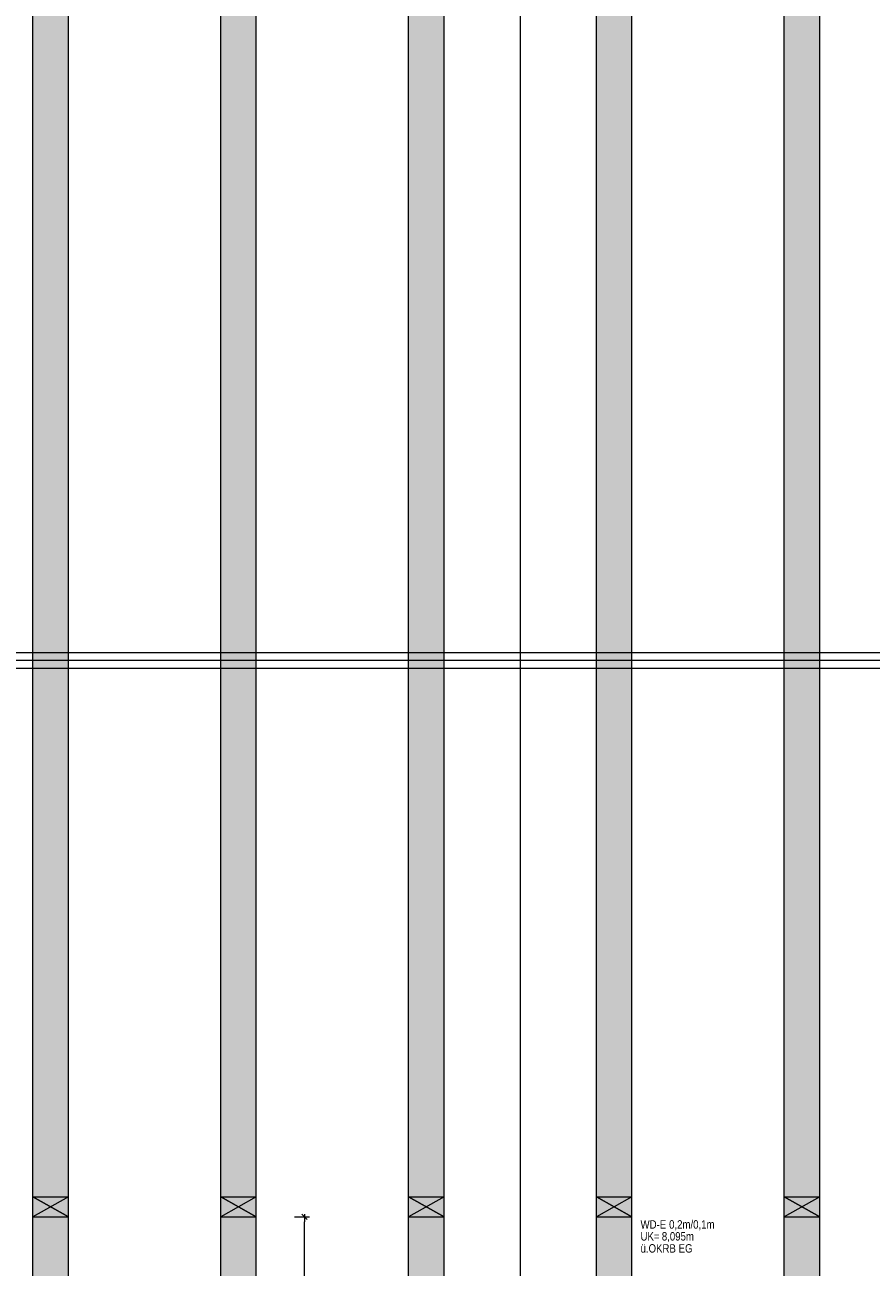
# Model space of a CAD drawing. Extents: x -720 to 300, y 62 to 1107.
# Tile 40 of 117: x -251 to -79, y 255 to 506. Entities that reach past the tile are written whole.
import ezdxf
from ezdxf.lldxf.tags import DXFTag

# ---------------------------------------------------------------- set-up
doc = ezdxf.new("R2010")
doc.units = 0
doc.layers.get('0').update_dxf_attribs({"lineweight": 35})
for name, color, linetype, lineweight, true_color in [('30 -34 Innenwände- 11 Durchbruch', 4, 'Continuous', 9, 0x00ffff), ('30 -35 Decken- 1 Konstruktion-Träger- Stahlbeton', 7, 'grob-A06G9FGE8I', 13, 0x33aa00), ('70 -76 Bemaßung- 2 Allgemein', 9, 'Continuous', 5, 0x808080)]:
    doc.layers.add(name, color=color, linetype=linetype, lineweight=lineweight, true_color=true_color)
doc.layers.add('70 -71 Achsen- 1 Gebäudeachsen', color=7, linetype='STRICHPUNKT2-A06G9FGD8I', lineweight=18)
doc.layers.add('iwb_Schraffur_Unterzug', color=7, linetype='Continuous', lineweight=5, true_color=0xffffcc, plot=False)
doc.styles.get("Standard").update_dxf_attribs({"font": 'ARIALN.TTF'})
tags = doc.linetypes.add('grob-A06G9FGE8I', pattern=[14, 3, -8, 3]).pattern_tags.tags
tags[8:9] = [DXFTag(74, 4), DXFTag(75, 0), DXFTag(340, '0'), DXFTag(46, 0.0), DXFTag(50, 0.0), DXFTag(44, 0.0), DXFTag(45, 0.0)]
tags[6:7] = [DXFTag(74, 4), DXFTag(75, 0), DXFTag(340, '0'), DXFTag(46, 0.0), DXFTag(50, 0.0), DXFTag(44, 0.0), DXFTag(45, 0.0)]
tags[4:5] = [DXFTag(74, 4), DXFTag(75, 0), DXFTag(340, '0'), DXFTag(46, 0.0), DXFTag(50, 0.0), DXFTag(44, 0.0), DXFTag(45, 0.0)]
tags = doc.linetypes.add('STRICHPUNKT2-A06G9FGD8I', pattern=[12.7, 6.35, -3.175, 0, -3.175]).pattern_tags.tags
tags[10:11] = [DXFTag(74, 4), DXFTag(75, 0), DXFTag(340, '0'), DXFTag(46, 0.0), DXFTag(50, 0.0), DXFTag(44, 0.0), DXFTag(45, 0.0)]
tags[8:9] = [DXFTag(74, 4), DXFTag(75, 0), DXFTag(340, '0'), DXFTag(46, 0.0), DXFTag(50, 0.0), DXFTag(44, 0.0), DXFTag(45, 0.0)]
tags[6:7] = [DXFTag(74, 4), DXFTag(75, 0), DXFTag(340, '0'), DXFTag(46, 0.0), DXFTag(50, 0.0), DXFTag(44, 0.0), DXFTag(45, 0.0)]
tags[4:5] = [DXFTag(74, 4), DXFTag(75, 0), DXFTag(340, '0'), DXFTag(46, 0.0), DXFTag(50, 0.0), DXFTag(44, 0.0), DXFTag(45, 0.0)]

# ---------------------------------------------------------------- blocks, each defined once
blk = doc.blocks.new('Referenz-A06G9FGF8I')
at = {"layer": '30 -34 Innenwände- 11 Durchbruch', "color": 0, "linetype": 'Continuous', "ltscale": 0.13}
for p, q in [((-248.91, 265.25), (-248.91, 269.25)), ((-248.91, 269.25), (-241.71, 265.25)), ((-241.71, 269.25), (-248.91, 265.25)), ((-248.91, 269.25), (-241.71, 269.25)), ((-241.71, 269.25), (-248.91, 265.25)), ((-241.71, 265.25), (-248.91, 269.25)), ((-241.71, 265.25), (-241.71, 269.25)), ((-210.91, 265.25), (-210.91, 269.25)), ((-210.91, 269.25), (-203.71, 265.25)), ((-203.71, 269.25), (-210.91, 265.25)), ((-210.91, 269.25), (-203.71, 269.25)), ((-203.71, 269.25), (-210.91, 265.25)), ((-203.71, 265.25), (-210.91, 269.25)), ((-203.71, 265.25), (-203.71, 269.25)), ((-172.91, 265.25), (-172.91, 269.25)), ((-172.91, 269.25), (-165.71, 265.25)), ((-165.71, 269.25), (-172.91, 265.25)), ((-172.91, 269.25), (-165.71, 269.25)), ((-165.71, 269.25), (-172.91, 265.25)), ((-165.71, 265.25), (-172.91, 269.25)), ((-165.71, 265.25), (-165.71, 269.25)), ((-134.91, 269.25), (-127.71, 269.25)), ((-127.71, 269.25), (-134.91, 265.25)), ((-127.71, 265.25), (-134.91, 269.25)), ((-134.91, 265.25), (-134.91, 269.25)), ((-134.91, 269.25), (-127.71, 265.25)), ((-127.71, 269.25), (-134.91, 265.25)), ((-127.71, 265.25), (-127.71, 269.25)), ((-96.91, 269.25), (-89.71, 269.25)), ((-89.71, 269.25), (-96.91, 265.25)), ((-89.71, 265.25), (-96.91, 269.25)), ((-96.91, 265.25), (-96.91, 269.25)), ((-96.91, 269.25), (-89.71, 265.25)), ((-89.71, 269.25), (-96.91, 265.25)), ((-89.71, 265.25), (-89.71, 269.25)), ((-248.91, 265.25), (-241.71, 265.25)), ((-210.91, 265.25), (-203.71, 265.25)), ((-172.91, 265.25), (-165.71, 265.25)), ((-134.91, 265.25), (-127.71, 265.25)), ((-96.91, 265.25), (-89.71, 265.25))]:
    blk.add_line(p, q, dxfattribs=at)
at = {"layer": '30 -34 Innenwände- 11 Durchbruch', "color": 0, "lineweight": 0}
for points in [[(-245.31, 267.25), (-248.91, 269.25), (-245.31, 269.25)], [(-245.31, 267.25), (-245.31, 269.25), (-241.71, 269.25)], [(-207.31, 267.25), (-210.91, 269.25), (-207.31, 269.25)], [(-207.31, 267.25), (-207.31, 269.25), (-203.71, 269.25)], [(-169.31, 267.25), (-172.91, 269.25), (-169.31, 269.25)], [(-169.31, 267.25), (-169.31, 269.25), (-165.71, 269.25)], [(-131.31, 267.25), (-134.91, 269.25), (-131.31, 269.25)], [(-131.31, 267.25), (-131.31, 269.25), (-127.71, 269.25)], [(-93.31, 267.25), (-96.91, 269.25), (-93.31, 269.25)], [(-93.31, 267.25), (-93.31, 269.25), (-89.71, 269.25)], [(-245.31, 265.25), (-248.91, 265.25), (-245.31, 267.25)], [(-245.31, 265.25), (-245.31, 267.25), (-241.71, 265.25)], [(-207.31, 265.25), (-210.91, 265.25), (-207.31, 267.25)], [(-207.31, 265.25), (-207.31, 267.25), (-203.71, 265.25)], [(-169.31, 265.25), (-172.91, 265.25), (-169.31, 267.25)], [(-169.31, 265.25), (-169.31, 267.25), (-165.71, 265.25)], [(-131.31, 265.25), (-134.91, 265.25), (-131.31, 267.25)], [(-131.31, 265.25), (-131.31, 267.25), (-127.71, 265.25)], [(-93.31, 265.25), (-96.91, 265.25), (-93.31, 267.25)], [(-93.31, 265.25), (-93.31, 267.25), (-89.71, 265.25)]]:
    blk.add_solid(points, dxfattribs=at)
at = {"layer": '30 -35 Decken- 1 Konstruktion-Träger- Stahlbeton', "color": 0}
for p, q in [((-248.91, 216.85), (-248.91, 763.85)), ((-241.71, 216.85), (-241.71, 763.85)), ((-210.91, 216.85), (-210.91, 763.85)), ((-203.71, 216.85), (-203.71, 763.85)), ((-172.91, 216.85), (-172.91, 763.85)), ((-165.71, 216.85), (-165.71, 763.85)), ((-134.91, 216.85), (-134.91, 763.85)), ((-127.71, 216.85), (-127.71, 763.85)), ((-96.91, 216.85), (-96.91, 763.85)), ((-89.71, 216.85), (-89.71, 763.85)), ((-682.31, 379.45), (-2.31, 379.45)), ((-682.31, 376.25), (-2.31, 376.25))]:
    blk.add_line(p, q, dxfattribs=at)
at = {"layer": '70 -71 Achsen- 1 Gebäudeachsen', "color": 0, "linetype": 'STRICHPUNKT2-A06G9FGD8I', "ltscale": 0.18}
for p, q in [((-150.31, 1077.79), (-150.31, 78.35)), ((-682.31, 377.85), (77.24, 377.85))]:
    blk.add_line(p, q, dxfattribs=at)
at = {"layer": '70 -76 Bemaßung- 2 Allgemein', "color": 0, "linetype": 'Continuous', "ltscale": 0.13}
for p, q in [((-195.98, 265.25), (-192.98, 265.25)), ((-194.51, 265.78), (-193.45, 264.72)), ((-193.98, 265.75), (-193.98, 264.19)), ((-193.98, 217.91), (-193.98, 264.19))]:
    blk.add_line(p, q, dxfattribs=at)
at = {"layer": '30 -34 Innenwände- 11 Durchbruch', "color": 0, "linetype": 'Continuous', "ltscale": 0.13, "char_height": 1.7, "attachment_point": 1}
for s, insert in [('{\\fArial Narrow;WD-E}', (-125.98, 264.54)), ('{\\fArial Narrow;0,2m/0,1m}', (-120.2, 264.54)), ('{\\fArial Narrow;UK=}', (-125.98, 262.13)), ('{\\fArial Narrow;8,095m}', (-121.67, 262.13)), ('{\\fArial Narrow;ü.OKRB}', (-125.98, 259.69)), ('{\\fArial Narrow;EG}', (-118.27, 259.69))]:
    blk.add_mtext(s, dxfattribs=dict(at, insert=insert))
blk = doc.blocks.new('Referenz-A06G9FGH8I')
at = {"layer": 'iwb_Schraffur_Unterzug', "linetype": 'Continuous', "ltscale": 0.13}
for points in [[(-244.91, 216.85), (-248.91, 216.85), (-248.91, 763.85), (-241.71, 763.85), (-241.71, 216.85)], [(-206.91, 216.85), (-210.91, 216.85), (-210.91, 763.85), (-203.71, 763.85), (-203.71, 216.85)], [(-168.91, 216.85), (-172.91, 216.85), (-172.91, 763.85), (-165.71, 763.85), (-165.71, 216.85)], [(-130.91, 216.85), (-134.91, 216.85), (-134.91, 763.85), (-127.71, 763.85), (-127.71, 216.85)], [(-92.91, 216.85), (-96.91, 216.85), (-96.91, 763.85), (-89.71, 763.85), (-89.71, 216.85)]]:
    blk.add_hatch(color=256, dxfattribs=at).paths.add_polyline_path(points)

msp = doc.modelspace()

# ---------------------------------------------------------------- block references
at = {"color": 8, "lineweight": 25, "ltscale": 0.25, "true_color": 0x808080}
for name in ['Referenz-A06G9FGF8I', 'Referenz-A06G9FGH8I']:
    msp.add_blockref(name, (0, 0), dxfattribs=at)

doc.saveas('drawing.dxf')
